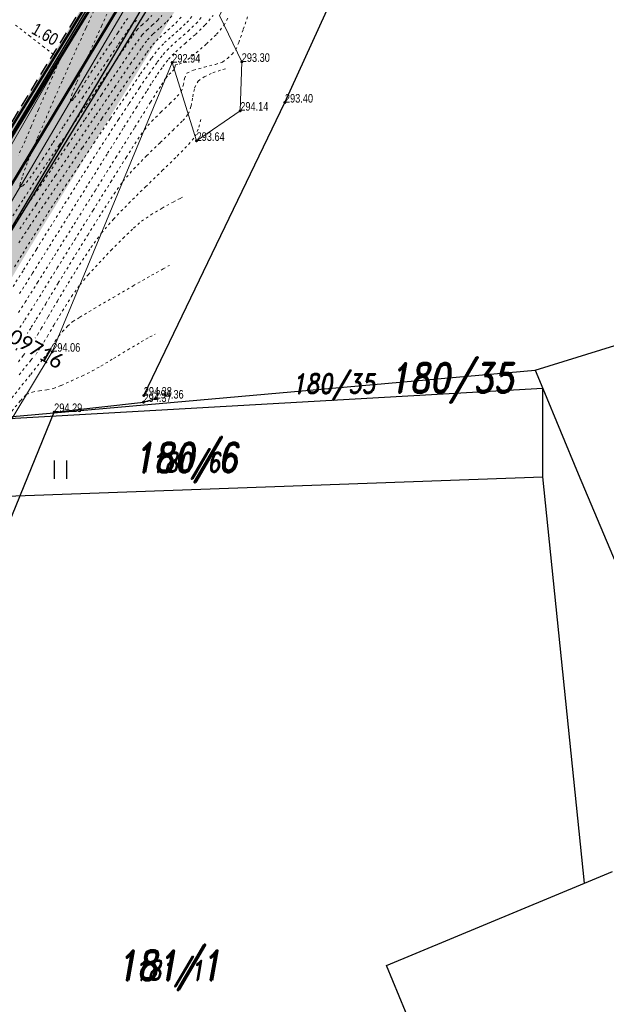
# Model space of a CAD drawing. Header units: feet. Extents: x -783217 to -782936, y -1044805 to -1043930.
# Tile 48 of 81: x -783024 to -783000, y -1044458 to -1044418. Entities that reach past the tile are written whole.
import ezdxf
from ezdxf.enums import TextEntityAlignment as Align

# ---------------------------------------------------------------- set-up
doc = ezdxf.new("R2010")
doc.units = ezdxf.units.FT
doc.header["$MEASUREMENT"] = 0
for name, pattern in [('ACAD_ISO07W100', [3, 0, -3]), ('V1a', [1, 1, 0]), ('ČÁRKOVANÁ', [0.75, 0.5, -0.25])]:
    doc.linetypes.add(name, pattern=pattern)
for name, color, linetype, lineweight in [('_DZ vodorovné', 5, 'Continuous', 15), ('K_silniční obrubník', 1, 'Continuous', 50), ('K_záhon. obr.', 202, 'Continuous', 30), ('KAN-návrh', 16, 'KANVBRDO', 50), ('KN_hranice pozemků', 140, 'Continuous', 30), ('popis kan', 1, 'Continuous', 25), ('Vrstevnice', 250, 'ACAD_ISO07W100', 15), ('Vrstva 51', 7, 'Continuous', 0), ('Z_svahování', 36, 'Continuous', 9), ('Z_VÝŠKY', 7, 'Continuous', 9), ('Z_VÝŠKY NETISK', 252, 'Continuous', 9), ('ŠRAFY', 9, 'Continuous', 9)]:
    doc.layers.add(name, color=color, linetype=linetype, lineweight=lineweight)
for name, color, linetype in [('A_výšky a sklony', 1, 'Continuous'), ('K-HRANA KOMUNIKACE', 1, 'Continuous'), ('KN_POZEMKY 500', 140, 'Continuous'), ('KN_značky kultur', 7, 'Continuous'), ('KN_čísla pozemků', 140, 'Continuous'), ('Z_hrany ploch', 7, 'Continuous'), ('Z_oploceni', 3, 'PLOTDRTL')]:
    doc.layers.add(name, color=color, linetype=linetype)
doc.layers.add('SRF_CHODNÍKY', color=7, linetype='Continuous', lineweight=25, true_color=0xf5f089)
doc.layers.add('šrafy zeleň', color=7, linetype='Continuous', lineweight=13, true_color=0xdaf1b1)
doc.styles.add('Legend', font='calibri.ttf')
doc.styles.add('RomanD', font='romand.shx', dxfattribs={"width": 0.7, "oblique": 10})
doc.styles.add('Style-cs_Working', font='cs_Working.shx')
doc.styles.add('znacky', font='arial.ttf')
doc.linetypes.add('KANVBRDO', pattern='A,7,-6.5,[6,civil.shx,S=1,R=0,X=0,Y=0],-6.5', length=20)
doc.linetypes.add('PLOTDRTL', pattern='A,5,[95,civil.shx,S=1,R=0,X=0,Y=0],5', length=10)

# ---------------------------------------------------------------- blocks, each defined once
blk = doc.blocks.new('3.06')
at = {"layer": 'KN_značky kultur', "linetype": 'Continuous'}
for p, q in [((-0.5, 0), (-0.5, 1.5)), ((0.5, 0), (0.5, 1.5))]:
    blk.add_line(p, q, dxfattribs=at)

msp = doc.modelspace()

# ---------------------------------------------------------------- hatches: boundary and pattern name
at = {"layer": 'SRF_CHODNÍKY', "linetype": 'Continuous', "ltscale": 0.5}
h = msp.add_hatch(color=256, dxfattribs=at)
h.dxf.hatch_style = 1
edge = h.paths.add_edge_path()
edge.add_line((-782994.638, -1044333.792), (-782995.834, -1044333.467))
edge.add_line((-782995.834, -1044333.467), (-782996.18, -1044334.75))
edge.add_line((-782996.18, -1044334.75), (-782996.866, -1044359.035))
edge.add_arc((-783061.221, -1044357.27), 64.379, 355.22438, 358.42907, ccw=False)
edge.add_line((-782997.066, -1044362.63), (-782996.671, -1044362.674))
edge.add_line((-782996.671, -1044362.674), (-782996.724, -1044363.171))
edge.add_line((-782996.724, -1044363.171), (-782995.134, -1044363.349))
edge.add_arc((-783054.986, -1044357.465), 60.14, 354.3847, 358.45265)
edge.add_line((-782994.867, -1044359.089), (-782994.482, -1044340.79))
edge.add_line((-782994.482, -1044340.79), (-782994.638, -1044333.792))
edge = h.paths.add_edge_path()
edge.add_line((-783014.006, -1044410.828), (-783015.484, -1044409.412))
edge.add_line((-783015.484, -1044409.412), (-783025.648, -1044425.995))
edge.add_arc((-782940.386, -1044478.249), 100, 148.49725, 156.66307)
edge.add_line((-783032.205, -1044438.636), (-783038.144, -1044452.401))
edge.add_arc((-782946.325, -1044492.015), 100, 156.66307, 159.96971)
edge.add_line((-783040.276, -1044457.763), (-783040.688, -1044458.892))
edge.add_line((-783040.688, -1044458.892), (-783038.817, -1044459.598))
edge.add_line((-783038.817, -1044459.598), (-783038.397, -1044458.448))
edge.add_arc((-782946.325, -1044492.015), 98, 156.66307, 159.96971, ccw=False)
edge.add_line((-783036.308, -1044453.194), (-783030.369, -1044439.428))
edge.add_arc((-782940.386, -1044478.249), 98, 148.49725, 156.66307, ccw=False)
edge.add_line((-783023.943, -1044427.041), (-783014.006, -1044410.828))
edge = h.paths.add_edge_path()
edge.add_arc((-783048.907, -1044368.26), 50, 328.4972, 348.9765)
edge.add_line((-782999.83, -1044377.821), (-782998.203, -1044369.536))
edge.add_line((-782998.203, -1044369.536), (-782997.811, -1044369.612))
edge.add_line((-782997.811, -1044369.612), (-782997.715, -1044369.121))
edge.add_line((-782997.715, -1044369.121), (-782996.156, -1044369.425))
edge.add_line((-782996.156, -1044369.425), (-782997.866, -1044378.203))
edge.add_arc((-783048.907, -1044368.26), 52, 328.4972, 348.9765, ccw=False)
edge.add_line((-783004.571, -1044395.433), (-783014.006, -1044410.828))
edge.add_line((-783014.006, -1044410.828), (-783015.484, -1044409.412))
edge.add_line((-783015.484, -1044409.412), (-783006.276, -1044394.387))
at = {"layer": 'ŠRAFY', "linetype": 'Continuous', "ltscale": 0.5}
h = msp.add_hatch(color=256, dxfattribs=at)
h.dxf.hatch_style = 1
h.paths.add_polyline_path([(-782996.18, -1044334.75), (-782996.48, -1044334.742), (-782997.003, -1044354.236), (-782996.703, -1044354.241)])
h.paths.add_polyline_path([(-782996.829, -1044358.903), (-782996.703, -1044354.241), (-782997.003, -1044354.236), (-782997.129, -1044358.895, -0.04141), (-782998.028, -1044367.064), (-783000.086, -1044377.632, -0.0224), (-783001.132, -1044381.958), (-783000.872, -1044382.139, 0.022906), (-782999.792, -1044377.689), (-782997.733, -1044367.122, 0.04141)])
h.paths.add_polyline_path([(-783006.239, -1044394.256, 0.066553), (-783000.872, -1044382.139), (-783001.132, -1044381.958, -0.067062), (-783006.494, -1044394.099), (-783020.973, -1044417.724), (-783020.718, -1044417.881)])
h.paths.add_polyline_path([(-783025.61, -1044425.864), (-783020.718, -1044417.881), (-783020.973, -1044417.724), (-783025.866, -1044425.707, 0.035645), (-783032.443, -1044438.385), (-783038.382, -1044452.151, 0.014429), (-783040.52, -1044457.529), (-783040.931, -1044458.654), (-783040.65, -1044458.76), (-783040.239, -1044457.632, -0.014429), (-783038.107, -1044452.27), (-783032.168, -1044438.504, -0.035645)])
h.paths.add_polyline_path([(-783047.677, -1044478.144, -0.006821), (-783046.778, -1044475.568), (-783040.65, -1044458.76), (-783040.931, -1044458.654), (-783047.06, -1044475.465, 0.006821), (-783047.962, -1044478.049), (-783055.482, -1044500.567, 0.080752), (-783055.6, -1044501.295), (-783055.6, -1044501.62), (-783055.3, -1044501.62), (-783055.3, -1044501.295, -0.080752), (-783055.197, -1044500.662)])
at = {"layer": 'šrafy zeleň', "linetype": 'Continuous', "ltscale": 0.5}
h = msp.add_hatch(color=256, dxfattribs=at)
h.dxf.hatch_style = 1
edge = h.paths.add_edge_path()
edge.add_line((-782996.847, -1044378.263), (-782994.789, -1044367.695))
edge.add_arc((-783046.811, -1044357.561), 53, 348.9765, 358.4659)
edge.add_line((-782993.83, -1044358.98), (-782993.713, -1044352.874))
edge.add_line((-782993.713, -1044352.874), (-782993.86, -1044345.26))
edge.add_line((-782993.86, -1044345.26), (-782993.9, -1044339.61))
edge.add_line((-782993.9, -1044339.61), (-782994.02, -1044336.05))
edge.add_line((-782994.02, -1044336.05), (-782993.72, -1044335.88))
edge.add_line((-782993.72, -1044335.88), (-782994.27, -1044334.19))
edge.add_line((-782994.27, -1044334.19), (-782994.35, -1044333.87))
edge.add_line((-782994.35, -1044333.87), (-782994.182, -1044340.783))
edge.add_line((-782994.182, -1044340.783), (-782994.482, -1044340.79))
edge.add_line((-782994.482, -1044340.79), (-782994.829, -1044358.957))
edge.add_arc((-783046.811, -1044357.561), 52, 348.9765, 358.4617, ccw=False)
edge.add_line((-782995.77, -1044367.504), (-782997.829, -1044378.072))
edge.add_arc((-783048.869, -1044368.129), 52, 328.4972, 348.9765, ccw=False)
edge.add_line((-783004.533, -1044395.301), (-783016.689, -1044415.136))
edge.add_line((-783016.689, -1044415.136), (-783015.838, -1044415.661))
edge.add_line((-783015.838, -1044415.661), (-783003.681, -1044395.824))
edge.add_arc((-783048.869, -1044368.129), 53, 328.4972, 348.9765)
edge = h.paths.add_edge_path()
edge.add_line((-783015.838, -1044415.661), (-783016.689, -1044415.136))
edge.add_line((-783016.689, -1044415.136), (-783023.905, -1044426.909))
edge.add_arc((-782940.349, -1044478.118), 98, 148.49725, 156.66307)
edge.add_line((-783030.331, -1044439.296), (-783036.27, -1044453.062))
edge.add_arc((-782946.287, -1044491.883), 98, 156.66307, 159.96971)
edge.add_line((-783038.36, -1044458.317), (-783039.449, -1044461.304))
edge.add_line((-783039.449, -1044461.304), (-783038.501, -1044461.625))
edge.add_line((-783038.501, -1044461.625), (-783037.42, -1044458.659))
edge.add_arc((-782946.287, -1044491.883), 97, 156.66307, 159.96971, ccw=False)
edge.add_line((-783035.352, -1044453.458), (-783029.413, -1044439.693))
edge.add_arc((-782940.349, -1044478.118), 97, 148.49725, 156.66307, ccw=False)
edge.add_line((-783023.052, -1044427.432), (-783015.838, -1044415.661))
edge = h.paths.add_edge_path()
edge.add_line((-783052.76, -1044499.679), (-783051.812, -1044499.996))
edge.add_line((-783051.812, -1044499.996), (-783044.832, -1044479.094))
edge.add_arc((-782952.827, -1044509.82), 97, 159.96971, 161.53299, ccw=False)
edge.add_line((-783043.959, -1044476.596), (-783038.501, -1044461.625))
edge.add_line((-783038.501, -1044461.625), (-783039.449, -1044461.304))
edge.add_line((-783039.449, -1044461.304), (-783044.899, -1044476.253))
edge.add_arc((-782952.827, -1044509.82), 98, 159.96971, 161.53299)
edge.add_line((-783045.78, -1044478.778), (-783052.76, -1044499.679))

# ---------------------------------------------------------------- linework, layer by layer
at = {"layer": '_DZ vodorovné', "linetype": 'V1a', "const_width": 0.1}
msp.add_lwpolyline([(-783055.387, -1044500.598), (-783047.867, -1044478.081, -0.006821), (-783046.966, -1044475.5), (-783040.427, -1044457.563, -0.014429), (-783038.29, -1044452.191), (-783032.351, -1044438.425, -0.035645), (-783025.781, -1044425.759), (-783006.409, -1044394.151, 0.089596), (-782999.988, -1044377.651), (-782997.929, -1044367.083, 0.04141), (-782997.029, -1044358.898), (-782996.38, -1044334.745)], format="xyb", dxfattribs=at)
at = {"layer": 'K-HRANA KOMUNIKACE', "linetype": 'ČÁRKOVANÁ'}
msp.add_lwpolyline([(-783055.6, -1044501.62), (-783055.6, -1044501.295, -0.080752), (-783055.482, -1044500.567), (-783047.962, -1044478.049, -0.006821), (-783047.06, -1044475.465), (-783040.52, -1044457.529, -0.014429), (-783038.382, -1044452.151), (-783032.443, -1044438.385, -0.035645), (-783025.866, -1044425.707), (-783006.494, -1044394.099, 0.089596), (-783000.086, -1044377.632), (-782998.028, -1044367.064, 0.04141), (-782997.129, -1044358.895), (-782996.48, -1044334.742)], format="xyb", dxfattribs=at)
at = {"layer": 'K_silniční obrubník', "linetype": 'Continuous', "ltscale": 0.5}
msp.add_lwpolyline([(-783055.3, -1044501.62), (-783055.3, -1044501.295, -0.080752), (-783055.197, -1044500.662), (-783047.677, -1044478.144, -0.006821), (-783046.778, -1044475.568), (-783040.239, -1044457.632, -0.014429), (-783038.107, -1044452.27), (-783032.168, -1044438.504, -0.035645), (-783025.61, -1044425.864), (-783006.239, -1044394.256, 0.089596), (-782999.792, -1044377.689), (-782997.733, -1044367.122, 0.04141), (-782996.829, -1044358.903), (-782996.18, -1044334.75)], format="xyb", dxfattribs=at)
at = {"layer": 'K_záhon. obr.'}
msp.add_lwpolyline([(-783053.225, -1044502.21), (-783053.283, -1044501.499, -0.101372), (-783053.235, -1044501.101), (-783045.78, -1044478.778, -0.006821), (-783044.899, -1044476.253), (-783038.36, -1044458.317, -0.014429), (-783036.27, -1044453.062), (-783030.331, -1044439.296, -0.035645), (-783023.905, -1044426.909), (-783004.533, -1044395.301, 0.089596), (-782997.829, -1044378.072), (-782995.77, -1044367.504, 0.04141), (-782994.829, -1044358.957), (-782994.482, -1044340.79)], format="xyb", dxfattribs=at)
at = {"layer": 'KAN-návrh', "ltscale": 0.2}
msp.add_lwpolyline([(-783053.883, -1044500.802), (-783037.561, -1044453.541), (-783026.77, -1044429.749), (-783000.935, -1044386.94), (-782995.835, -1044364.333), (-782995.477, -1044340.351)], dxfattribs=at)
at = {"layer": 'KN_hranice pozemků', "linetype": 'Continuous'}
for p, q in [((-783002.6, -1044432.63), (-782958.66, -1044419.04)), ((-783002.6, -1044432.63), (-783002.29, -1044433.38)), ((-783002.29, -1044433.38), (-783026.61, -1044434.76)), ((-783002.28, -1044436.98), (-783002.29, -1044433.38)), ((-783002.29, -1044433.38), (-783000.85, -1044436.85)), ((-783000.85, -1044436.85), (-782986.83, -1044470.19)), ((-783027.78, -1044437.9), (-783002.28, -1044436.98)), ((-783000.59, -1044453.53), (-783002.28, -1044436.98)), ((-783000.59, -1044453.53), (-782999.45, -1044453.06)), ((-783008.66, -1044456.89), (-783000.59, -1044453.53)), ((-783002.99, -1044470.52), (-783008.66, -1044456.89))]:
    msp.add_line(p, q, dxfattribs=at)
at = {"layer": 'Vrstevnice', "ltscale": 0.04}
for points, elevation in [([(-783020.573, -1044417.989), (-783020.898, -1044418.703), (-783021.347, -1044419.696), (-783021.864, -1044420.855), (-783022.396, -1044422.065), (-783022.887, -1044423.213), (-783023.283, -1044424.187), (-783023.494, -1044424.763), (-783023.574, -1044425.039), (-783023.582, -1044425.135), (-783023.571, -1044425.153), (-783023.544, -1044425.159), (-783023.472, -1044425.126), (-783023.321, -1044424.979), (-783023.057, -1044424.635), (-783022.658, -1044424.041), (-783022.224, -1044423.356), (-783021.8, -1044422.682), (-783021.43, -1044422.118), (-783021.033, -1044421.535), (-783020.543, -1044420.807), (-783020.03, -1044420.041), (-783019.563, -1044419.343), (-783019.21, -1044418.819), (-783019.039, -1044418.576), (-783018.906, -1044418.445), (-783018.759, -1044418.316)], 291.4), ([(-783019.948, -1044417.923), (-783020.252, -1044418.593), (-783020.611, -1044419.387), (-783020.972, -1044420.199), (-783021.28, -1044420.921), (-783021.452, -1044421.362), (-783021.519, -1044421.577), (-783021.528, -1044421.652), (-783021.521, -1044421.667), (-783021.504, -1044421.669), (-783021.458, -1044421.643), (-783021.359, -1044421.536), (-783021.187, -1044421.297), (-783020.935, -1044420.907), (-783020.676, -1044420.495), (-783020.45, -1044420.149), (-783020.204, -1044419.788), (-783019.901, -1044419.337), (-783019.601, -1044418.889), (-783019.366, -1044418.538), (-783019.255, -1044418.378), (-783019.151, -1044418.28)], 291.2), ([(-783023.991, -1044426.531), (-783023.423, -1044425.642), (-783022.881, -1044424.796), (-783022.409, -1044424.086), (-783021.98, -1044423.457), (-783021.458, -1044422.683), (-783020.887, -1044421.832), (-783020.311, -1044420.971), (-783019.773, -1044420.168), (-783019.316, -1044419.489), (-783018.986, -1044419.002), (-783018.824, -1044418.774), (-783018.625, -1044418.577), (-783018.403, -1044418.384), (-783018.217, -1044418.18)], 291.6), ([(-783023.948, -1044426.863), (-783023.389, -1044426.055), (-783022.887, -1044425.321), (-783022.283, -1044424.426), (-783021.617, -1044423.434), (-783020.93, -1044422.408), (-783020.262, -1044421.411), (-783019.656, -1044420.505), (-783019.151, -1044419.755), (-783018.788, -1044419.223), (-783018.608, -1044418.972), (-783018.415, -1044418.774), (-783018.194, -1044418.581), (-783017.978, -1044418.385), (-783017.799, -1044418.18)], 291.8), ([(-783023.861, -1044429.224), (-783023.434, -1044428.544), (-783022.912, -1044427.708), (-783022.339, -1044426.787), (-783021.754, -1044425.848), (-783021.2, -1044424.962), (-783020.719, -1044424.197), (-783020.352, -1044423.624), (-783019.983, -1044423.056), (-783019.568, -1044422.422), (-783019.136, -1044421.765), (-783018.711, -1044421.127), (-783018.321, -1044420.552), (-783017.99, -1044420.083), (-783017.746, -1044419.764), (-783017.444, -1044419.447), (-783017.097, -1044419.137), (-783016.74, -1044418.827), (-783016.406, -1044418.511), (-783016.128, -1044418.18)], 292.6), ([(-783023.804, -1044431.222), (-783023.585, -1044430.896), (-783023.379, -1044430.583), (-783023.139, -1044430.203), (-783022.68, -1044429.464), (-783022.063, -1044428.468), (-783021.351, -1044427.318), (-783020.604, -1044426.117), (-783019.886, -1044424.965), (-783019.257, -1044423.966), (-783018.78, -1044423.222), (-783018.515, -1044422.835), (-783018.212, -1044422.492), (-783017.843, -1044422.122), (-783017.475, -1044421.769), (-783017.176, -1044421.475), (-783017.012, -1044421.285), (-783016.932, -1044421.03), (-783016.881, -1044420.745), (-783016.78, -1044420.525), (-783016.517, -1044420.406), (-783016.073, -1044420.286), (-783015.622, -1044420.174), (-783015.336, -1044420.078), (-783015.136, -1044419.939), (-783014.944, -1044419.762), (-783014.789, -1044419.573), (-783014.669, -1044419.282), (-783014.485, -1044418.744), (-783014.272, -1044418.12)], 293.2), ([(-783023.803, -1044428.422), (-783023.466, -1044427.878), (-783023.118, -1044427.316), (-783022.769, -1044426.752), (-783022.427, -1044426.206), (-783022.1, -1044425.697), (-783021.727, -1044425.128), (-783021.198, -1044424.328), (-783020.57, -1044423.384), (-783019.902, -1044422.383), (-783019.249, -1044421.414), (-783018.67, -1044420.563), (-783018.222, -1044419.918), (-783017.962, -1044419.566), (-783017.697, -1044419.288), (-783017.394, -1044419.017), (-783017.081, -1044418.746), (-783016.789, -1044418.469), (-783016.546, -1044418.18)], 292.4), ([(-783023.637, -1044430.282), (-783023.373, -1044429.867), (-783022.866, -1044429.063), (-783022.181, -1044427.969), (-783021.378, -1044426.688), (-783020.523, -1044425.32), (-783019.676, -1044423.967), (-783018.902, -1044422.731), (-783018.263, -1044421.711), (-783017.822, -1044421.011), (-783017.642, -1044420.731), (-783017.513, -1044420.59), (-783017.371, -1044420.451), (-783017.295, -1044420.373), (-783017.27, -1044420.283), (-783017.242, -1044420.198), (-783017.102, -1044420.159), (-783016.908, -1044420.095), (-783016.739, -1044419.971), (-783016.401, -1044419.7), (-783015.983, -1044419.339), (-783015.575, -1044418.946), (-783015.268, -1044418.578), (-783015.075, -1044418.217)], 293), ([(-783023.635, -1044427.448), (-783023.191, -1044426.781), (-783022.572, -1044425.854), (-783021.836, -1044424.755), (-783021.041, -1044423.569), (-783020.243, -1044422.384), (-783019.501, -1044421.284), (-783018.871, -1044420.358), (-783018.411, -1044419.69), (-783018.177, -1044419.368), (-783017.888, -1044419.072), (-783017.556, -1044418.782), (-783017.232, -1044418.488), (-783016.964, -1044418.18)], 292.2), ([(-783023.597, -1044429.514), (-783023.07, -1044428.678), (-783022.381, -1044427.579), (-783021.597, -1044426.327), (-783020.785, -1044425.03), (-783020.013, -1044423.795), (-783019.347, -1044422.732), (-783018.855, -1044421.947), (-783018.604, -1044421.551), (-783018.404, -1044421.238), (-783018.195, -1044420.907), (-783017.979, -1044420.574), (-783017.757, -1044420.254), (-783017.531, -1044419.961), (-783017.239, -1044419.662), (-783016.855, -1044419.321), (-783016.435, -1044418.951), (-783016.035, -1044418.566), (-783015.711, -1044418.18)], 292.8), ([(-783023.594, -1044426.873), (-783022.923, -1044425.874), (-783022.143, -1044424.709), (-783021.309, -1044423.467), (-783020.482, -1044422.235), (-783019.718, -1044421.101), (-783019.077, -1044420.154), (-783018.615, -1044419.481), (-783018.393, -1044419.17), (-783018.151, -1044418.923), (-783017.875, -1044418.682), (-783017.605, -1044418.437), (-783017.381, -1044418.18)], 292), ([(-783023.764, -1044418.572), (-783023.199, -1044419.009), (-783022.644, -1044419.438), (-783022.22, -1044419.764), (-783022.05, -1044419.896), (-783022.032, -1044419.983), (-783022.017, -1044420.034), (-783022.004, -1044420.088), (-783022.077, -1044420.259), (-783022.266, -1044420.701), (-783022.531, -1044421.318), (-783022.831, -1044422.018), (-783023.126, -1044422.706), (-783023.374, -1044423.288), (-783023.647, -1044423.89)], 291.6), ([(-783023.749, -1044431.814), (-783023.533, -1044431.502), (-783023.32, -1044431.186), (-783023.121, -1044430.885), (-783022.918, -1044430.557), (-783022.534, -1044429.924), (-783022.021, -1044429.079), (-783021.433, -1044428.115), (-783020.823, -1044427.126), (-783020.243, -1044426.205), (-783019.748, -1044425.445), (-783019.388, -1044424.938), (-783018.953, -1044424.438), (-783018.423, -1044423.896), (-783017.867, -1044423.356), (-783017.353, -1044422.863), (-783016.951, -1044422.462), (-783016.729, -1044422.196), (-783016.612, -1044421.87), (-783016.545, -1044421.489), (-783016.467, -1044421.125), (-783016.318, -1044420.851), (-783016.078, -1044420.681), (-783015.724, -1044420.514), (-783015.313, -1044420.379), (-783015.109, -1044420.34)], 293.4), ([(-783023.646, -1044432.289), (-783023.448, -1044432.039), (-783023.301, -1044431.834), (-783023.15, -1044431.616), (-783023.002, -1044431.397), (-783022.863, -1044431.186), (-783022.712, -1044430.935), (-783022.434, -1044430.456), (-783022.059, -1044429.817), (-783021.622, -1044429.088), (-783021.155, -1044428.337), (-783020.69, -1044427.632), (-783020.262, -1044427.042), (-783019.773, -1044426.477), (-783019.151, -1044425.833), (-783018.466, -1044425.159), (-783017.784, -1044424.502), (-783017.175, -1044423.909), (-783016.707, -1044423.428), (-783016.447, -1044423.108), (-783016.291, -1044422.731), (-783016.193, -1044422.332)], 293.6), ([(-783023.614, -1044432.816), (-783023.135, -1044432.221), (-783022.936, -1044431.97), (-783022.824, -1044431.814), (-783022.711, -1044431.648), (-783022.605, -1044431.488), (-783022.465, -1044431.251), (-783022.197, -1044430.792), (-783021.852, -1044430.217), (-783021.481, -1044429.633), (-783021.135, -1044429.145), (-783020.801, -1044428.747), (-783020.361, -1044428.263), (-783019.871, -1044427.747), (-783019.383, -1044427.255), (-783018.952, -1044426.842), (-783018.63, -1044426.562), (-783018.255, -1044426.306), (-783017.794, -1044426.032), (-783017.342, -1044425.784), (-783017.052, -1044425.632), (-783016.964, -1044425.587)], 293.8), ([(-783023.912, -1044433.762), (-783023.146, -1044432.804), (-783022.621, -1044432.147), (-783022.424, -1044431.901), (-783022.385, -1044431.845), (-783022.347, -1044431.79), (-783022.282, -1044431.678), (-783022.148, -1044431.455), (-783022.008, -1044431.249), (-783021.849, -1044431.06), (-783021.642, -1044430.843), (-783021.43, -1044430.653), (-783021.149, -1044430.475), (-783020.561, -1044430.124), (-783019.793, -1044429.674), (-783018.971, -1044429.198), (-783018.22, -1044428.768), (-783017.755, -1044428.506), (-783017.528, -1044428.383), (-783017.489, -1044428.364)], 294), ([(-783024.055, -1044434.47), (-783023.559, -1044433.875), (-783023.317, -1044433.617), (-783023.075, -1044433.522), (-783022.788, -1044433.473), (-783022.492, -1044433.436), (-783022.221, -1044433.377), (-783021.903, -1044433.254), (-783021.486, -1044433.072), (-783021.042, -1044432.863), (-783020.638, -1044432.663), (-783020.285, -1044432.464), (-783019.77, -1044432.157), (-783019.19, -1044431.807), (-783018.64, -1044431.478), (-783018.287, -1044431.274), (-783018.105, -1044431.178), (-783018.07, -1044431.163)], 294.2)]:
    msp.add_lwpolyline(points, dxfattribs=dict(at, elevation=elevation))
at = {"layer": 'Vrstva 51', "color": 7, "linetype": 'Continuous', "lineweight": 53}
for p in [(-783014.55, -1044420.07), (-783017.38, -1044420.1), (-783014.61, -1044422.06), (-783012.79, -1044421.73), (-783016.39, -1044423.29), (-783022.27, -1044431.88), (-783018.54, -1044433.67), (-783018.55, -1044433.93), (-783018.06, -1044433.79), (-783022.19, -1044434.34)]:
    msp.add_point(p, dxfattribs=at)
at = {"layer": 'Z_hrany ploch', "linetype": 'Continuous', "flags": 128}
msp.add_lwpolyline([(-783048.76, -1044507.7), (-783050.09, -1044507.61), (-783051.69, -1044507.09), (-783053.31, -1044506.03), (-783054.3, -1044504.74), (-783054.93, -1044503.43), (-783055.3, -1044501.62), (-783055.3, -1044500.97), (-783055.16, -1044500.46), (-783052.05, -1044490.8), (-783048.87, -1044481.62), (-783045.62, -1044472.08), (-783042.06, -1044463), (-783039.25, -1044454.92), (-783033.64, -1044441.34), (-783029.34, -1044431.95), (-783014.24, -1044406.98), (-783007.62, -1044396.51), (-783004.57, -1044390.97)], dxfattribs=at)
at = {"layer": 'Z_oploceni', "ltscale": 0.5, "flags": 128}
for points in [[(-783018.54, -1044433.67), (-783012.79, -1044421.73), (-783006.66, -1044408.27), (-783002.93, -1044399.96), (-783000.5, -1044394.61), (-782995.72, -1044383.87), (-782994.52, -1044377.84), (-782993.5, -1044372.11), (-782993.39, -1044370.52), (-782993.44, -1044369.01), (-782993.63, -1044363.14), (-782993.55, -1044361.31), (-782993.86, -1044345.26), (-782993.9, -1044339.61), (-782994.02, -1044336.05), (-782993.72, -1044335.88), (-782994.27, -1044334.19), (-782994.35, -1044333.87), (-782991.95, -1044325.41), (-782992.17, -1044314.65), (-782992.39, -1044305.62), (-782992.43, -1044301.79)], [(-783035.28, -1044466.46), (-783022.19, -1044434.34), (-783018.55, -1044433.93), (-783018.06, -1044433.79)]]:
    msp.add_lwpolyline(points, dxfattribs=at)
at = {"layer": 'Z_svahování', "linetype": 'Continuous', "flags": 128}
for points in [[(-783054.83, -1044500.56), (-783051.56, -1044490.84), (-783048.59, -1044481.73), (-783045.14, -1044472.23), (-783041.91, -1044463.2), (-783038.89, -1044455.14), (-783033.42, -1044441.34), (-783028.97, -1044432.22), (-783020.57, -1044417.59), (-783013.86, -1044407.19), (-783007.35, -1044396.6), (-783004.02, -1044391.13), (-783000.52, -1044383.16), (-782997.5, -1044370.71), (-782996.52, -1044370.41), (-782995.26, -1044370.6), (-782993.39, -1044370.52)], [(-782995.26, -1044370.6), (-782995.53, -1044373.99), (-782996.74, -1044380.97), (-782998.55, -1044387.19), (-783001.61, -1044393.31), (-783004.91, -1044399.31), (-783008.26, -1044405.21), (-783009.79, -1044408.02), (-783013.08, -1044413.62), (-783015.46, -1044418.18), (-783014.55, -1044420.07), (-783014.61, -1044422.06), (-783016.39, -1044423.29)], [(-783053.85, -1044500.81), (-783050.47, -1044491.31), (-783047.59, -1044482.12), (-783044.19, -1044472.46), (-783040.94, -1044463.68), (-783038.06, -1044455.36), (-783032.08, -1044441.72), (-783027.98, -1044432.65), (-783019.47, -1044418.18), (-783013.34, -1044407.57), (-783006.59, -1044397), (-783003.41, -1044391.44), (-782999.59, -1044383.56), (-782996.82, -1044370.75)], [(-783049.69, -1044502.72), (-783049.96, -1044500.42), (-783047.46, -1044492.05), (-783044.84, -1044482.62), (-783041.34, -1044473.89), (-783038.01, -1044464.73), (-783034.6, -1044455.99), (-783028.85, -1044442.8), (-783022.27, -1044431.88), (-783017.38, -1044420.1), (-783016.39, -1044423.29)]]:
    msp.add_lwpolyline(points, dxfattribs=at)

# ---------------------------------------------------------------- block references
at = {"layer": 'KN_značky kultur', "linetype": 'Continuous', "xscale": 0.5, "yscale": 0.5}
msp.add_blockref('3.06', (-783021.92, -1044437.06), dxfattribs=at)

# ---------------------------------------------------------------- texts
at = {"layer": 'A_výšky a sklony', "style": 'znacky', "width": 0.8}
msp.add_text('1.60', height=0.5, rotation=330.1089, dxfattribs=at).set_placement((-783023.153, -1044418.888))
at = {"layer": 'KN_POZEMKY 500', "linetype": 'Continuous', "style": 'RomanD', "oblique": 10, "width": 0.8}
for s, p in [('180/35', (-783006.001, -1044433.548)), ('180/6', (-783016.83, -1044436.79)), ('181/1', (-783017.51, -1044457.48))]:
    msp.add_text(s, height=1.2, dxfattribs=at).set_placement(p, align=Align.CENTER)
at = {"layer": 'KN_čísla pozemků', "linetype": 'Continuous', "style": 'RomanD', "oblique": 10, "width": 0.8}
for s, p in [('180/35', (-783010.81, -1044433.58)), ('180/6', (-783016.83, -1044436.79)), ('181/1', (-783017.51, -1044457.48))]:
    msp.add_text(s, height=0.8, dxfattribs=at).set_placement(p, align=Align.CENTER)
at = {"layer": 'Z_VÝŠKY', "linetype": 'Continuous', "style": 'Style-cs_Working', "width": 0.8}
for s, p in [('292.94', (-783017.38, -1044420.1)), ('293.30', (-783014.55, -1044420.07)), ('293.40', (-783012.79, -1044421.73)), ('294.14', (-783014.61, -1044422.06)), ('293.64', (-783016.39, -1044423.29)), ('294.06', (-783022.27, -1044431.88)), ('294.37', (-783018.55, -1044433.93)), ('294.38', (-783018.54, -1044433.67)), ('294.29', (-783022.19, -1044434.34))]:
    msp.add_text(s, height=0.35, dxfattribs=at).set_placement(p)
at = {"layer": 'Z_VÝŠKY NETISK', "linetype": 'Continuous', "style": 'Style-cs_Working', "width": 0.8}
msp.add_text('294.36', height=0.35, dxfattribs=at).set_placement((-783018.06, -1044433.79))

# ---------------------------------------------------------------- next in the draw order: texts
at = {"layer": 'popis kan', "ltscale": 0.5, "insert": (-783025.437, -1044429.986), "char_height": 0.6, "attachment_point": 1, "rotation": 330.3347, "style": 'Legend', "bg_fill": 3, "box_fill_scale": 1.1, "bg_fill_color": 256, "bg_fill_transparency": 0}
msp.add_mtext_dynamic_manual_height_columns('km0,09716', width=3.10135, gutter_width=3.75, heights=[0], dxfattribs=at)

# ---------------------------------------------------------------- next in the draw order: linework, layer by layer
at = {"layer": 'KN_hranice pozemků', "linetype": 'Continuous'}
for p, q in [((-783007.79, -1044399.62), (-783030.55, -1044437.97)), ((-783026.61, -1044434.76), (-783002.6, -1044432.63))]:
    msp.add_line(p, q, dxfattribs=at)

doc.saveas('drawing.dxf')
